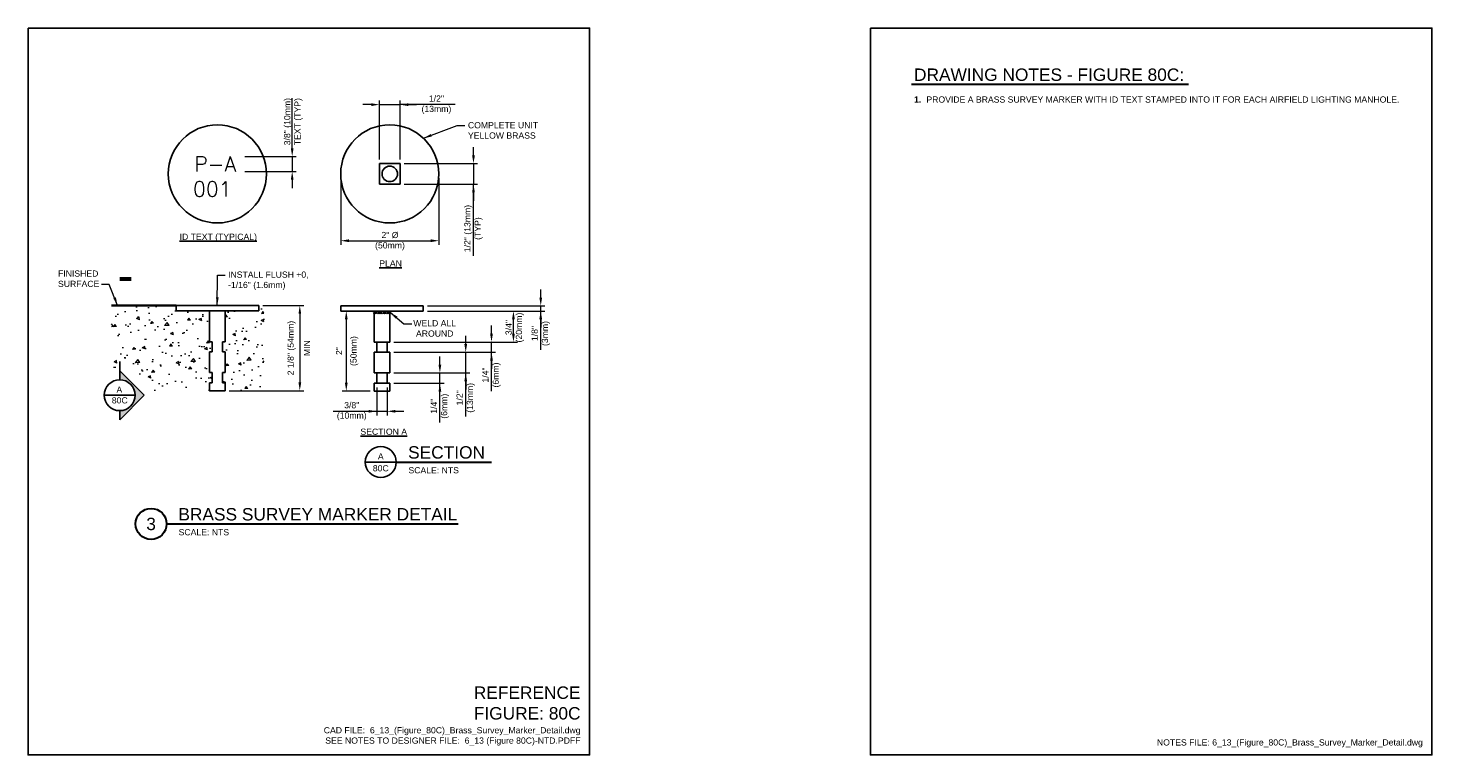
# Model space of a CAD drawing. Header units: inches. Extents: x 0 to 21.3, y 0 to 11.
import ezdxf
from ezdxf.enums import TextEntityAlignment as Align

# ---------------------------------------------------------------- set-up
doc = ezdxf.new("R2010")
doc.units = ezdxf.units.IN
doc.header["$LTSCALE"] = 0.5
doc.header["$MEASUREMENT"] = 0
doc.header["$PDSIZE"] = 2
doc.layers.get('0').update_dxf_attribs({"linetype": 'CONTINUOUS', "lineweight": 35})
doc.layers.get('DEFPOINTS').update_dxf_attribs({"linetype": 'CONTINUOUS', "lineweight": 35})
for name, color, linetype in [('G-ANNO-DIMS', 7, 'CONTINUOUS'), ('G-ANNO-SYMB', 6, 'CONTINUOUS'), ('G-ANNO-SYMB @ 1', 6, 'CONTINUOUS'), ('G-ANNO-TEXT', 7, 'CONTINUOUS'), ('G-ANNO-TEXT @ 1', 7, 'CONTINUOUS'), ('G-ANNO-TTLB', 7, 'CONTINUOUS')]:
    doc.layers.add(name, color=color, linetype=linetype)
for name, color, linetype, lineweight in [('G-ANNO-PATT', 8, 'CONTINUOUS', 18), ('G-ANNO-RDME', 5, 'CONTINUOUS', 18), ('S-SLAB-EDGE', 41, 'CONTINUOUS', 35), ('V-POWR-IDEN', 2, 'CONTINUOUS', 25)]:
    doc.layers.add(name, color=color, linetype=linetype, lineweight=lineweight)
doc.styles.add('00-E-TITLE-1_1', font='arial.ttf', dxfattribs={"height": 0.1875})
doc.styles.add('01-E-BLDG-1_1', font='arial.ttf', dxfattribs={"height": 0.09375})
doc.styles.add('ARIAL', font='arial.ttf')
doc.styles.add('ROMANS', font='ROMANS', dxfattribs={"height": 0.2})
doc.dimstyles.new('01-E-BLDG-1_1', dxfattribs={"dimtxt": 0.09375, "dimasz": 0.125, "dimexe": 0.0625, "dimexo": 0.0625, "dimgap": 0.0625, "dimtad": 1, "dimdec": 4, "dimzin": 3, "dimdsep": 46, "dimlunit": 4, "dimtxsty": '01-E-BLDG-1_1', "dimcen": 0.0625, "dimclrd": 1, "dimclre": 1, "dimclrt": 256, "dimazin": 0, "dimtfac": 1, "dimtdec": 4, "dimtmove": 1, "dimatfit": 3, "dimfxl": 1, "dimfrac": 2, "dimtolj": 1, "dimtzin": 3, "dimlwd": 0, "dimlwe": 0, "dimarcsym": 0})
pattern_1 = [(185, (0, 3.776), (-0.289254, 0.34472), [0.046875, -0.515625]), (130, (0, 3.776), (-0.271105, -0.393745), [0.0375, -0.4125]), (235.451, (-0.0241, 3.80473), (-0.56036, -0.049025), [0.039838, -0.438214]), (181.184, (-0.0884, 3.6876), (-0.39851, 0.54481), [0.07031, -0.77344]), (231.636, (-0.1216, 3.733), (-0.84357, -0.01744), [0.05976, -0.65732]), (126.184, (-0.0884, 3.6876), (-0.84357, -0.01744), [0.05625, -0.61875]), (156, (-0.1105, 3.7539), (-0.085864, 0.441732), [0.046875, -0.515625]), (101, (-0.1105, 3.7539), (-0.428005, -0.212943), [0.0375, -0.4125]), (206.451, (-0.11764, 3.7907), (-0.51387, 0.22879), [0.039838, -0.438214]), (172.5, (0, 3.776), (-0.1524936, -0.141746), [0, -0.4075, 0, -0.41875, 0, -0.414062]), (142.5, (0, 3.776), (-0.290568, -0.058046), [0, -0.23875, 0, -0.398125, 0, -0.157812]), (102.5, (0.09855, 3.67745), (-0.2259505, 0.2458864), [0, -0.15625, 0, -0.4875, 0, -0.646875]), (92.5, (0.14275, 3.63326), (-0.301975, 0.213494), [0, -0.203125, 0, -0.32375, 0, -0.459375])]

# ---------------------------------------------------------------- blocks, each defined once
blk = doc.blocks.new('*U5')
at = {"color": 0, "linetype": 'Continuous', "lineweight": 30}
blk.add_line((0.234, 0), (4.646, 0), dxfattribs=at)
blk.add_circle((0, 0), 0.234, dxfattribs=at)
at = {"color": 0, "style": 'ARIAL', "flags": 4}
blk.add_attdef('TITLE', text='', height=0.188, dxfattribs=at).set_placement((0.413, -0.004), align=Align.BOTTOM_LEFT)
blk.add_attdef('ID', text='', height=0.188, dxfattribs=at).set_placement((0, 0), align=Align.MIDDLE_CENTER)
blk.add_attdef('SCALE', text='', height=0.0703, dxfattribs=at).set_placement((0.417, -0.079), align=Align.TOP_LEFT)
blk = doc.blocks.new('*D6')
at = {"layer": 'DEFPOINTS', "color": 0, "lineweight": 0, "transparency": 16777216}
for p in [(3.221, 9.056), (3.221, 8.829), (3.998, 8.829)]:
    blk.add_point(p, dxfattribs=at)
at = {"layer": 'G-ANNO-DIMS', "color": 1, "lineweight": 0, "transparency": 16777216}
for p, q in [((3.998, 9.181), (3.998, 9.306)), ((3.283, 9.056), (4.06, 9.056)), ((3.998, 9.056), (3.998, 8.829)), ((3.283, 8.829), (4.06, 8.829)), ((3.998, 8.704), (3.998, 8.579))]:
    blk.add_line(p, q, dxfattribs=at)
for points in [[(3.977, 9.181), (4.019, 9.181), (3.998, 9.056)], [(3.977, 8.704), (4.019, 8.704), (3.998, 8.829)]]:
    blk.add_solid(points, dxfattribs=at)
at = {"layer": 'G-ANNO-DIMS', "transparency": 16777216, "insert": (4.015, 9.584), "char_height": 0.09375, "attachment_point": 5, "rotation": 90, "style": '01-E-BLDG-1_1'}
blk.add_mtext('\\A1;3/8" (10mm)\\PTEXT (TYP)', dxfattribs=at)
blk = doc.blocks.new('*D7')
at = {"layer": 'DEFPOINTS', "color": 0, "lineweight": 0, "transparency": 16777216}
for p in [(5.631, 8.949, -10703.221), (5.631, 8.637, -10703.221), (6.742, 8.637)]:
    blk.add_point(p, dxfattribs=at)
at = {"layer": 'G-ANNO-DIMS', "color": 1, "lineweight": 0, "transparency": 16777216}
for p, q in [((6.742, 9.074), (6.742, 9.199)), ((5.694, 8.949), (6.805, 8.949)), ((6.742, 8.949), (6.742, 8.637)), ((6.742, 8.949), (6.742, 8.637)), ((5.694, 8.637), (6.805, 8.637)), ((6.742, 7.555), (6.742, 8.637)), ((6.742, 8.512), (6.742, 8.387))]:
    blk.add_line(p, q, dxfattribs=at)
for points in [[(6.721, 9.074), (6.763, 9.074), (6.742, 8.949)], [(6.721, 8.512), (6.763, 8.512), (6.742, 8.637)]]:
    blk.add_solid(points, dxfattribs=at)
at = {"layer": 'G-ANNO-DIMS', "transparency": 16777216, "insert": (6.742, 7.966), "char_height": 0.09375, "attachment_point": 5, "rotation": 90, "style": '01-E-BLDG-1_1'}
blk.add_mtext('\\A1;1/2" (13mm)\\P(TYP)', dxfattribs=at)
blk = doc.blocks.new('*D8')
at = {"layer": 'DEFPOINTS', "color": 0, "lineweight": 0, "transparency": 16777216}
for p in [(5.631, 9.841), (5.319, 8.949, -10703.221), (5.631, 8.949, -10703.221)]:
    blk.add_point(p, dxfattribs=at)
at = {"layer": 'G-ANNO-DIMS', "color": 1, "lineweight": 0, "transparency": 16777216}
for p, q in [((5.194, 9.841), (5.069, 9.841)), ((5.319, 9.012), (5.319, 9.903)), ((5.319, 9.841), (5.631, 9.841)), ((5.319, 9.841), (5.631, 9.841)), ((5.631, 9.012), (5.631, 9.903)), ((6.463, 9.841), (5.631, 9.841)), ((5.756, 9.841), (5.881, 9.841))]:
    blk.add_line(p, q, dxfattribs=at)
for points in [[(5.194, 9.862), (5.194, 9.82), (5.319, 9.841)], [(5.756, 9.862), (5.756, 9.82), (5.631, 9.841)]]:
    blk.add_solid(points, dxfattribs=at)
at = {"layer": 'G-ANNO-DIMS', "transparency": 16777216, "insert": (6.181, 9.841), "char_height": 0.0938, "attachment_point": 5, "style": '01-E-BLDG-1_1'}
blk.add_mtext('\\A1;1/2"\\P(13mm)', dxfattribs=at)
blk = doc.blocks.new('*D9')
at = {"layer": 'DEFPOINTS', "color": 0, "lineweight": 0, "transparency": 16777216}
for p in [(4.732, 8.793, -10703.221), (6.218, 8.793, -10703.221), (6.218, 7.782)]:
    blk.add_point(p, dxfattribs=at)
at = {"layer": 'G-ANNO-DIMS', "color": 1, "lineweight": 0, "transparency": 16777216}
for p, q in [((4.732, 8.731), (4.732, 7.72)), ((6.218, 8.731), (6.218, 7.72)), ((4.857, 7.782), (6.093, 7.782))]:
    blk.add_line(p, q, dxfattribs=at)
for points in [[(4.857, 7.803), (4.857, 7.761), (4.732, 7.782)], [(6.093, 7.803), (6.093, 7.761), (6.218, 7.782)]]:
    blk.add_solid(points, dxfattribs=at)
at = {"layer": 'G-ANNO-DIMS', "transparency": 16777216, "insert": (5.478, 7.776), "char_height": 0.0938, "attachment_point": 5, "style": '01-E-BLDG-1_1'}
blk.add_mtext('\\A1;2" %%C\\P(50mm)', dxfattribs=at)
blk = doc.blocks.new('*U4')
blk.add_lwpolyline([(0, 4.5, 1.5, 1.5, 0), (0, 0, 0, 0, 0), (7.82, 0, 0, 0, 0)], format="xyseb")
blk = doc.blocks.new('*D10')
at = {"layer": 'DEFPOINTS', "color": 0, "lineweight": 0, "transparency": 16777216}
for p in [(3.491, 6.801, -10703.221), (2.983, 5.512, -10703.221), (4.113, 5.512)]:
    blk.add_point(p, dxfattribs=at)
at = {"layer": 'G-ANNO-DIMS', "color": 1, "lineweight": 0, "transparency": 16777216}
for p, q in [((3.553, 6.801), (4.176, 6.801)), ((4.113, 6.676), (4.113, 5.637)), ((3.045, 5.512), (4.176, 5.512))]:
    blk.add_line(p, q, dxfattribs=at)
for points in [[(4.093, 6.676), (4.134, 6.676), (4.113, 6.801)], [(4.093, 5.637), (4.134, 5.637), (4.113, 5.512)]]:
    blk.add_solid(points, dxfattribs=at)
at = {"layer": 'G-ANNO-DIMS', "transparency": 16777216, "attachment_point": 5, "rotation": 90, "style": '01-E-BLDG-1_1'}
for s, insert, char_height in [('\\A1;2 1/8" (54mm)', (3.989, 6.157), 0.09375), ('\\A1;MIN', (4.223, 6.157), 0.0938)]:
    blk.add_mtext(s, dxfattribs=dict(at, insert=insert, char_height=char_height))
blk = doc.blocks.new('*D11')
at = {"layer": 'DEFPOINTS', "color": 0, "lineweight": 0, "transparency": 16777216}
for p in [(4.733, 6.718, -10703.221), (4.817, 5.507), (5.24, 5.507, -10703.221)]:
    blk.add_point(p, dxfattribs=at)
at = {"layer": 'G-ANNO-DIMS', "color": 1, "lineweight": 0, "transparency": 16777216}
for p, q in [((4.817, 6.593), (4.817, 5.632)), ((5.178, 5.507), (4.754, 5.507))]:
    blk.add_line(p, q, dxfattribs=at)
for points in [[(4.796, 6.593), (4.837, 6.593), (4.817, 6.718)], [(4.796, 5.632), (4.837, 5.632), (4.817, 5.507)]]:
    blk.add_solid(points, dxfattribs=at)
at = {"layer": 'G-ANNO-DIMS', "transparency": 16777216, "char_height": 0.0938, "attachment_point": 5, "rotation": 90, "style": '01-E-BLDG-1_1'}
for s, insert in [('\\A1;2"', (4.707, 6.112)), ('\\A1;(50mm)', (4.94, 6.112))]:
    blk.add_mtext(s, dxfattribs=dict(at, insert=insert))
blk = doc.blocks.new('*D12')
at = {"layer": 'DEFPOINTS', "color": 0, "lineweight": 0, "transparency": 16777216}
for p in [(5.983, 6.718, -10703.221), (7.347, 6.718), (5.475, 6.249, -10703.221)]:
    blk.add_point(p, dxfattribs=at)
at = {"layer": 'G-ANNO-DIMS', "color": 1, "lineweight": 0, "transparency": 16777216}
for p, q in [((6.045, 6.718), (7.409, 6.718)), ((7.347, 6.374), (7.347, 6.593)), ((5.537, 6.249), (7.409, 6.249))]:
    blk.add_line(p, q, dxfattribs=at)
for points in [[(7.326, 6.593), (7.368, 6.593), (7.347, 6.718)], [(7.326, 6.374), (7.368, 6.374), (7.347, 6.249)]]:
    blk.add_solid(points, dxfattribs=at)
at = {"layer": 'G-ANNO-DIMS', "transparency": 16777216, "insert": (7.366, 6.468), "char_height": 0.0938, "attachment_point": 5, "rotation": 90, "style": '01-E-BLDG-1_1'}
blk.add_mtext('\\A1;3/4"\\P(20mm)', dxfattribs=at)
blk = doc.blocks.new('DTLIND-flat-1')
at = {"linetype": 'Continuous'}
blk.add_line((-0.234, 0), (0.234, 0), dxfattribs=at)
blk.add_circle((0, 0), 0.234, dxfattribs=at)
at = {"linetype": 'Continuous', "style": 'ARIAL'}
for tag, p in [('DET_NUM', (0, 0.086)), ('DWG_NUM', (0, -0.094))]:
    blk.add_attdef(tag, text='', height=0.0938, dxfattribs=at).set_placement(p, align=Align.MIDDLE_CENTER)
blk = doc.blocks.new('*U19')
at = {"linetype": 'Continuous'}
blk.add_hatch(color=256, dxfattribs=at).paths.add_polyline_path([(0.356, 0), (0.011, 0.345), (0.011, 0.245, -0.956069), (0.011, -0.245), (0.011, -0.345)])
for p, q in [((0.371, 0), (0, 0.371)), ((0, -0.371), (0.371, 0))]:
    blk.add_line(p, q, dxfattribs=at)
at = {"color": 0, "linetype": 'Continuous'}
for p, q in [((0, 0.371), (0, 0.234)), ((0, -0.234), (0, -0.371))]:
    blk.add_line(p, q, dxfattribs=at)
blk.add_line((-0.234, 0), (0.234, 0))
at = {"linetype": 'Continuous'}
blk.add_circle((0, 0), 0.234, dxfattribs=at)
at = {"color": 7, "linetype": 'Continuous', "lineweight": 0, "style": 'ARIAL'}
for tag, p in [('SEC_NUM', (-0.005, 0.084)), ('DWG_NUM', (0.001, -0.078))]:
    blk.add_attdef(tag, text='', height=0.0938, dxfattribs=at).set_placement(p, align=Align.MIDDLE_CENTER)

msp = doc.modelspace()

# ---------------------------------------------------------------- hatches: boundary and pattern name
at = {"layer": 'G-ANNO-PATT'}
h = msp.add_hatch(dxfattribs=at)
h.set_pattern_fill('AR-CONC', color=256, scale=0.0625, angle=135, style=0)
h.set_pattern_definition(pattern_1)
h.paths.add_polyline_path([(2.16251, 6.80105), (1.26407, 6.80105), (1.26407, 5.85296), (1.45659, 5.83289), (1.82216, 5.51199), (2.16251, 5.51199)])
h = msp.add_hatch(dxfattribs=at)
h.set_pattern_fill('AR-CONC', color=256, scale=0.0625, angle=135, style=0)
h.set_pattern_definition(pattern_1)
h.paths.add_polyline_path([(2.98282, 6.25418), (2.94376, 6.25418), (2.94376, 6.09793), (2.98282, 6.09793), (2.98282, 5.78543), (2.94376, 5.78543), (2.94376, 5.62918), (2.98282, 5.62918), (2.98282, 5.51199), (3.56876, 5.51199), (3.56876, 6.80105), (3.49063, 6.80105), (3.49063, 6.72293), (2.98282, 6.72293)])
h.paths.add_polyline_path([(2.4314, 6.16012), (2.4314, 5.51199), (2.74845, 5.51199), (2.74845, 5.62918), (2.78751, 5.62918), (2.78751, 5.78543), (2.74845, 5.78543), (2.74845, 6.09793), (2.78751, 6.09793), (2.78751, 6.25418), (2.74845, 6.25418), (2.74845, 6.72293), (2.4314, 6.72293)])
h.paths.add_polyline_path([(2.4314, 6.72293), (2.24063, 6.72293), (2.24063, 6.80105), (2.16251, 6.80105), (2.16251, 5.51199), (2.4314, 5.51199), (2.4314, 6.16012)])

# ---------------------------------------------------------------- linework, layer by layer
at = {"layer": 'G-ANNO-DIMS', "color": 1, "lineweight": 0}
for p, q in [((3.99775, 9.30591), (3.99775, 9.94039)), ((7.76024, 6.92096), (7.76024, 7.04596)), ((6.04509, 6.79596), (7.82274, 6.79596)), ((6.04509, 6.71783), (7.82274, 6.71783)), ((7.76024, 6.71783), (7.76024, 6.79596)), ((7.76024, 6.71783), (7.76024, 6.79596)), ((7.76024, 6.13206), (7.76024, 6.71783)), ((7.76024, 6.59283), (7.76024, 6.46783)), ((7.01487, 6.37408), (7.01487, 6.49908)), ((5.53728, 6.24908), (7.07737, 6.24908)), ((6.62434, 6.21783), (6.62434, 6.34283)), ((7.01487, 6.09283), (7.01487, 6.24908)), ((7.01487, 6.09283), (7.01487, 6.24908)), ((5.53728, 6.09283), (6.68684, 6.09283)), ((5.53728, 6.09283), (7.07737, 6.09283)), ((6.23381, 5.90533), (6.23381, 6.03033)), ((6.62434, 5.78033), (6.62434, 6.09283)), ((6.62434, 5.78033), (6.62434, 6.09283)), ((7.01487, 5.50419), (7.01487, 6.09283)), ((7.01487, 5.96783), (7.01487, 5.84283)), ((5.53728, 5.78033), (6.29631, 5.78033)), ((5.53728, 5.78033), (6.68684, 5.78033)), ((6.23381, 5.62408), (6.23381, 5.78033)), ((6.23381, 5.62408), (6.23381, 5.78033)), ((6.62434, 5.12223), (6.62434, 5.78033)), ((5.27946, 5.56158), (5.27946, 5.13801)), ((5.43571, 5.56158), (5.43571, 5.13801)), ((5.53728, 5.62408), (6.29631, 5.62408)), ((6.23381, 5.03199), (6.23381, 5.62408)), ((6.23381, 5.49908), (6.23381, 5.53027)), ((6.62434, 5.65533), (6.62434, 5.53033)), ((4.61755, 5.20051), (5.27946, 5.20051)), ((5.15446, 5.20051), (5.18112, 5.20051)), ((5.27946, 5.20051), (5.43571, 5.20051)), ((5.27946, 5.20051), (5.43571, 5.20051)), ((5.56071, 5.20051), (5.68571, 5.20051))]:
    msp.add_line(p, q, dxfattribs=at)
for points in [[(7.73941, 6.92096), (7.78107, 6.92096), (7.76024, 6.79596)], [(7.73941, 6.59283), (7.78107, 6.59283), (7.76024, 6.71783)], [(6.60351, 6.21783), (6.64518, 6.21783), (6.62434, 6.09283)], [(6.99404, 6.37408), (7.03571, 6.37408), (7.01487, 6.24908)], [(6.99404, 5.96783), (7.03571, 5.96783), (7.01487, 6.09283)], [(6.21298, 5.90533), (6.25465, 5.90533), (6.23381, 5.78033)], [(6.60351, 5.65533), (6.64518, 5.65533), (6.62434, 5.78033)], [(6.21298, 5.49908), (6.25465, 5.49908), (6.23381, 5.62408)], [(5.15446, 5.22134), (5.15446, 5.17968), (5.27946, 5.20051)], [(5.56071, 5.22134), (5.56071, 5.17968), (5.43571, 5.20051)]]:
    msp.add_solid(points, dxfattribs=at)
at = {"layer": 'G-ANNO-SYMB'}
msp.add_line((1.38669, 5.95269, -10703.221), (1.38669, 5.81521, -10703.221), dxfattribs=at)
at = {"layer": 'G-ANNO-TEXT', "linetype": 'Continuous', "lineweight": 30}
for p, q in [((13.3713, 10.14903), (17.5637, 10.14903)), ((5.5734, 4.43269), (7.01254, 4.43269))]:
    msp.add_line(p, q, dxfattribs=at)
at = {"layer": 'G-ANNO-TTLB'}
for points in [[(0, 11), (8.5, 11), (8.5, 0), (0, 0)], [(12.75, 11), (21.25, 11), (21.25, 0), (12.75, 0)]]:
    msp.add_lwpolyline(points, close=True, dxfattribs=at)
at = {"layer": 'S-SLAB-EDGE'}
msp.add_line((2.24063, 6.80105, -10703.221), (1.26407, 6.80105, -10703.221), dxfattribs=at)
at = {"layer": 'V-POWR-IDEN'}
for p, q in [((5.31853, 8.94949, -10703.221), (5.63103, 8.94949, -10703.221)), ((5.31853, 8.63699, -10703.221), (5.31853, 8.94949, -10703.221)), ((5.63103, 8.94949, -10703.221), (5.63103, 8.63699, -10703.221)), ((5.63103, 8.63699, -10703.221), (5.31853, 8.63699, -10703.221)), ((2.24063, 6.80105, -10703.221), (3.49063, 6.80105, -10703.221)), ((2.24063, 6.80105, -10703.221), (2.24063, 6.72293, -10703.221)), ((3.49063, 6.80105, -10703.221), (3.49063, 6.72293, -10703.221)), ((2.24063, 6.72293, -10703.221), (2.74845, 6.72293, -10703.221)), ((2.74845, 6.72293, -10703.221), (2.74845, 6.25418, -10703.221)), ((2.74845, 6.72293, -10703.221), (2.98282, 6.72293, -10703.221)), ((2.98282, 6.72293, -10703.221), (3.49063, 6.72293, -10703.221)), ((2.98282, 6.72293, -10703.221), (2.98282, 6.25418, -10703.221)), ((4.73259, 6.79596, -10703.221), (5.98259, 6.79596, -10703.221)), ((4.73259, 6.71783, -10703.221), (4.73259, 6.79596, -10703.221)), ((5.98259, 6.71783, -10703.221), (4.73259, 6.71783, -10703.221)), ((5.2404, 6.71783, -10703.221), (5.2404, 6.24908, -10703.221)), ((5.47478, 6.71783, -10703.221), (5.47478, 6.24908, -10703.221)), ((5.98259, 6.79596, -10703.221), (5.98259, 6.71783, -10703.221)), ((2.74845, 6.25418, -10703.221), (2.78751, 6.25418, -10703.221)), ((2.78751, 6.25418, -10703.221), (2.78751, 6.09793, -10703.221)), ((2.98282, 6.25418, -10703.221), (2.94376, 6.25418, -10703.221)), ((2.94376, 6.25418, -10703.221), (2.94376, 6.09793, -10703.221)), ((5.2404, 6.24908, -10703.221), (5.47478, 6.24908, -10703.221)), ((5.27946, 6.24908, -10703.221), (5.27946, 6.09283, -10703.221)), ((5.43571, 6.24908, -10703.221), (5.43571, 6.09283, -10703.221)), ((2.74845, 6.09793, -10703.221), (2.74845, 5.78543, -10703.221)), ((2.74845, 6.09793, -10703.221), (2.78751, 6.09793, -10703.221)), ((2.98282, 6.09793, -10703.221), (2.94376, 6.09793, -10703.221)), ((2.98282, 6.09793, -10703.221), (2.98282, 5.78543, -10703.221)), ((5.2404, 6.09283, -10703.221), (5.2404, 5.78033, -10703.221)), ((5.47478, 6.09283, -10703.221), (5.2404, 6.09283, -10703.221)), ((5.47478, 6.09283, -10703.221), (5.47478, 5.78033, -10703.221)), ((2.74845, 5.78543, -10703.221), (2.78751, 5.78543, -10703.221)), ((2.78751, 5.78543, -10703.221), (2.78751, 5.62918, -10703.221)), ((2.94376, 5.78543, -10703.221), (2.94376, 5.62918, -10703.221)), ((2.98282, 5.78543, -10703.221), (2.94376, 5.78543, -10703.221)), ((5.2404, 5.78033, -10703.221), (5.47478, 5.78033, -10703.221)), ((5.27946, 5.78033, -10703.221), (5.27946, 5.62408, -10703.221)), ((5.43571, 5.78033, -10703.221), (5.43571, 5.62408, -10703.221)), ((2.74845, 5.51199, -10703.221), (2.74845, 5.62918, -10703.221)), ((2.74845, 5.62918, -10703.221), (2.78751, 5.62918, -10703.221)), ((2.98282, 5.62918, -10703.221), (2.94376, 5.62918, -10703.221)), ((2.98282, 5.62918, -10703.221), (2.98282, 5.51199, -10703.221)), ((5.2404, 5.62408, -10703.221), (5.2404, 5.5069, -10703.221)), ((5.47478, 5.62408, -10703.221), (5.2404, 5.62408, -10703.221)), ((5.47478, 5.5069, -10703.221), (5.47478, 5.62408, -10703.221)), ((2.74845, 5.51199, -10703.221), (2.98282, 5.51199, -10703.221)), ((5.2404, 5.5069, -10703.221), (5.47478, 5.5069, -10703.221))]:
    msp.add_line(p, q, dxfattribs=at)
for centre, radius in [((2.8657, 8.79324, -10703.221), 0.74289), ((5.47478, 8.79324, -10703.221), 0.74289), ((5.47478, 8.79324, -10703.221), 0.11719)]:
    msp.add_circle(centre, radius, dxfattribs=at)
for centre, start, end in [((5.21436, 6.68838, -10703.221), 341.941467, 71.146118), ((5.21436, 6.70804, -10703.221), 288.853882, 18.058531), ((5.27176, 6.68838, -10703.221), 108.853882, 198.058533), ((5.27176, 6.70804, -10703.221), 161.941467, 251.146118), ((5.24544, 6.68838, -10703.221), 341.941467, 71.146118), ((5.24544, 6.70804, -10703.221), 288.853882, 18.058531), ((5.30284, 6.68838, -10703.221), 108.853882, 198.058533), ((5.30284, 6.70804, -10703.221), 161.941467, 251.146118), ((5.28272, 6.68838, -10703.221), 341.941467, 71.146118), ((5.28272, 6.70804, -10703.221), 288.853882, 18.058531), ((5.34012, 6.68838, -10703.221), 108.853882, 198.058533), ((5.34012, 6.70804, -10703.221), 161.941467, 251.146118), ((5.3138, 6.68838, -10703.221), 341.941467, 71.146118), ((5.3138, 6.70804, -10703.221), 288.853882, 18.058531), ((5.3712, 6.68838, -10703.221), 108.853882, 198.058533), ((5.3712, 6.70804, -10703.221), 161.941467, 251.146118), ((5.35197, 6.68838, -10703.221), 341.941467, 71.146118), ((5.35197, 6.70804, -10703.221), 288.853882, 18.058531), ((5.40937, 6.68838, -10703.221), 108.853882, 198.058533), ((5.40937, 6.70804, -10703.221), 161.941467, 251.146118), ((5.38304, 6.68838, -10703.221), 341.941467, 71.146118), ((5.38304, 6.70804, -10703.221), 288.853882, 18.058531), ((5.44044, 6.68838, -10703.221), 108.853882, 198.058533), ((5.44044, 6.70804, -10703.221), 161.941467, 251.146118), ((5.42033, 6.68838, -10703.221), 341.941467, 71.146118), ((5.42033, 6.70804, -10703.221), 288.853882, 18.058531), ((5.47773, 6.68838, -10703.221), 108.853882, 198.058533), ((5.47773, 6.70804, -10703.221), 161.941467, 251.146118), ((5.4514, 6.68838, -10703.221), 341.941467, 71.146118), ((5.4514, 6.70804, -10703.221), 288.853882, 18.058531), ((5.5088, 6.68838, -10703.221), 108.853882, 198.058533), ((5.5088, 6.70804, -10703.221), 161.941467, 251.146118)]:
    msp.add_arc(centre, 0.03112, start, end, dxfattribs=at)
msp.add_solid([(5.49977, 6.67729, -10703.221), (5.49875, 6.67859, -10703.221), (5.50014, 6.67769, -10703.221)], dxfattribs=at)

# ---------------------------------------------------------------- block references
at = {"layer": 'G-ANNO-SYMB', "xscale": 0.03937007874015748, "yscale": 0.03937007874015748, "zscale": 0.03937007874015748, "rotation": 270}
msp.add_blockref('*U4', (1.38669, 7.20093, -10703.221), dxfattribs=at)
at = {"layer": 'G-ANNO-SYMB'}
ref = msp.add_blockref('DTLIND-flat-1', (5.33899, 4.43269), dxfattribs=at)
ref.add_attrib('DET_NUM', 'A', dxfattribs={"height": 0.09375, "style": 'ARIAL'}).set_placement((5.33899, 4.51847), align=Align.MIDDLE_CENTER)
ref.add_attrib('DWG_NUM', '80C', dxfattribs={"height": 0.09375, "style": 'ARIAL'}).set_placement((5.33899, 4.33828), align=Align.MIDDLE_CENTER)
at = {"layer": 'G-ANNO-SYMB @ 1'}
msp.add_blockref('*U19', (1.38669, 5.44415, -10703.221), dxfattribs=at).add_auto_attribs({'SEC_NUM': 'A', 'DWG_NUM': '80C'})
at = {"layer": 'G-ANNO-TEXT @ 1'}
ref = msp.add_blockref('*U5', (1.86205, 3.49632), dxfattribs=at)
ref.add_attrib('SCALE', 'SCALE: NTS', dxfattribs={"layer": '0', "color": 0, "height": 0.09375, "style": '01-E-BLDG-1_1'}).set_placement((2.27871, 3.41734), align=Align.TOP_LEFT)
ref.add_attrib('TITLE', 'BRASS SURVEY MARKER DETAIL', dxfattribs={"layer": '0', "color": 0, "height": 0.1875, "style": 'ARIAL'}).set_placement((2.27544, 3.49199), align=Align.BOTTOM_LEFT)
ref.add_attrib('ID', '3', dxfattribs={"layer": '0', "color": 0, "height": 0.1875, "style": 'ARIAL'}).set_placement((1.86205, 3.49632), align=Align.MIDDLE_CENTER)

# ---------------------------------------------------------------- texts
at = {"layer": 'G-ANNO-DIMS', "char_height": 0.09375, "attachment_point": 5, "rotation": 90, "style": '01-E-BLDG-1_1'}
for s, insert in [('\\A1;1/8"\\P(3mm)', (7.76024, 6.37736)), ('\\A1;1/4"\\P(6mm)', (7.01487, 5.74949)), ('\\A1;1/2"\\P(13mm)', (6.62434, 5.40395)), ('\\A1;1/4"\\P(6mm)', (6.23381, 5.27729))]:
    msp.add_mtext(s, dxfattribs=dict(at, insert=insert))
at = {"layer": 'G-ANNO-DIMS', "insert": (4.89927, 5.20051), "char_height": 0.09375, "attachment_point": 5, "style": '01-E-BLDG-1_1'}
msp.add_mtext('\\A1;3/8"\\P(10mm)', dxfattribs=at)
at = {"layer": 'G-ANNO-RDME', "attachment_point": 9, "rotation": 0}
for s, insert, char_height, width, style in [('REFERENCE FIGURE: 80C', (8.36242, 0.53328), 0.1875, 1.660137, '00-E-TITLE-1_1'), ('CAD FILE:  6_13_(Figure_80C)_Brass_Survey_Marker_Detail.dwg\\PSEE NOTES TO DESIGNER FILE:  6_13 (Figure 80C)-NTD.PDFF', (8.36242, 0.14195), 0.09375, 5.8264845, '01-E-BLDG-1_1')]:
    msp.add_mtext(s, dxfattribs=dict(at, insert=insert, char_height=char_height, width=width, style=style))
at = {"layer": 'G-ANNO-RDME', "insert": (21.11242, 0.11416), "char_height": 0.09375, "width": 7.0264495, "attachment_point": 9, "style": '01-E-BLDG-1_1'}
msp.add_mtext('NOTES FILE: 6_13_(Figure_80C)_Brass_Survey_Marker_Detail.dwg', dxfattribs=at)
at = {"layer": 'G-ANNO-TEXT'}
for s, style, p in [('DRAWING NOTES - FIGURE 80C:', '00-E-TITLE-1_1', (13.41045, 10.1447)), ('SECTION', 'ARIAL', (5.75241, 4.42836))]:
    msp.add_text(s, height=0.1875, dxfattribs=dict(at, style=style)).set_placement(p, align=Align.BOTTOM_LEFT)
at = {"layer": 'G-ANNO-TEXT', "style": '01-E-BLDG-1_1'}
msp.add_text('SCALE: NTS', height=0.09375, rotation=0, dxfattribs=at).set_placement((5.75764, 4.35478), align=Align.TOP_LEFT)
at = {"layer": 'G-ANNO-TEXT', "insert": (13.41045, 9.96565), "char_height": 0.09375, "width": 7.4237884, "attachment_point": 1, "style": '01-E-BLDG-1_1'}
msp.add_mtext('\\pi-0.1875,l0.1875,t0.1875,1.6875,3.375;{\\fArial|b1|i0|c0|p34;1.^I}PROVIDE A BRASS SURVEY MARKER WITH ID TEXT STAMPED INTO IT FOR EACH AIRFIELD LIGHTING MANHOLE.{\\H2.0177x; }', dxfattribs=at)
at = {"layer": 'G-ANNO-TEXT', "char_height": 0.09375, "attachment_point": 1, "rotation": 0, "style": '01-E-BLDG-1_1'}
for s, insert, width in [('\\A1;COMPLETE UNIT\\PYELLOW BRASS', (6.65818, 9.57709), 1.8274079), ('\\A1;FINISHED\\PSURFACE', (0.45303, 7.33189), 1.8274079), ('INSTALL FLUSH +0, -1/16" (1.6mm) ', (3.02705, 7.31596), 1.3005757), ('\\pi0.031986;WELD ALL \\P\\pi0.072466;AROUND', (5.7992, 6.58013), 0.7055129)]:
    msp.add_mtext(s, dxfattribs=dict(at, insert=insert, width=width))
at = {"layer": 'G-ANNO-TEXT', "char_height": 0.09375, "attachment_point": 1, "rotation": 360, "style": '01-E-BLDG-1_1'}
for s, insert in [('\\A1;{\\LID TEXT (TYPICAL)}', (2.29368, 7.8882)), ('\\A1;{\\LPLAN}', (5.31635, 7.48503)), ('\\A1;{\\LSECTION A}', (5.03076, 4.93876))]:
    msp.add_mtext(s, dxfattribs=dict(at, insert=insert))
at = {"layer": 'V-POWR-IDEN', "linetype": 'Continuous', "insert": (2.34129, 9.05591, -10703.221), "char_height": 0.2272727, "width": 0.9958051, "attachment_point": 1, "style": 'ROMANS'}
msp.add_mtext('\\pi0.17323;P-A\\P\\pi0; 001', dxfattribs=at)

# ---------------------------------------------------------------- dimensions: what is measured, and where the dimension line sits
at = {"layer": 'G-ANNO-DIMS'}
for base, p1, p2, text, picture, middle in [((3.99775, 8.82855), (3.22094, 9.05591), (3.22094, 8.82855), '3/8" (10mm)\\XTEXT (TYP)', '*D6', (4.01516, 9.58447)), ((6.74225, 8.63699), (5.63103, 8.94949, -10703.221), (5.63103, 8.63699, -10703.221), '1/2" (13mm)\\X(TYP)', '*D7', (6.74225, 7.96609)), ((7.34673, 6.71783), (5.47478, 6.24908, -10703.221), (5.98259, 6.71783, -10703.221), '3/4"\\X(20mm)', '*D12', (7.36615, 6.4683))]:
    dim = msp.add_linear_dim(base=base, p1=p1, p2=p2, angle=90, text=text, dimstyle='01-E-BLDG-1_1', dxfattribs=at)
    dim.commit()
    dim.dimension.update_dxf_attribs({"geometry": picture, "text_midpoint": middle, "dimtype": 160})
for base, p1, p2, text, picture, middle in [((5.63103, 9.84069), (5.31853, 8.94949, -10703.221), (5.63103, 8.94949, -10703.221), '1/2"\\X(13mm)', '*D8', (6.18121, 9.84069)), ((6.21767, 7.78229), (4.73189, 8.79324, -10703.221), (6.21767, 8.79324, -10703.221), '2" %%C\\P(50mm)', '*D9', (5.47761, 7.57185))]:
    dim = msp.add_linear_dim(base=base, p1=p1, p2=p2, text=text, dimstyle='01-E-BLDG-1_1', dxfattribs=at)
    dim.commit()
    dim.dimension.update_dxf_attribs({"geometry": picture, "text_midpoint": middle, "dimtype": 160})
dim = msp.add_linear_dim(base=(4.11345, 5.51199), p1=(3.49063, 6.80105, -10703.221), p2=(2.98282, 5.51199, -10703.221), angle=90, text='2 1/8" (54mm)\\XMIN', dimstyle='01-E-BLDG-1_1', dxfattribs=at)
dim.commit()
dim.dimension.update_dxf_attribs({"geometry": '*D10', "text_midpoint": (4.11345, 6.15652)})
dim = msp.add_linear_dim(base=(4.81654, 5.5069), p1=(4.73259, 6.71783, -10703.221), p2=(5.2404, 5.5069, -10703.221), angle=90, text='2"\\X(50mm)', dimstyle='01-E-BLDG-1_1', override={"dimse1": 1}, dxfattribs=at)
dim.commit()
dim.dimension.update_dxf_attribs({"geometry": '*D11', "text_midpoint": (4.81654, 6.11237)})

# ---------------------------------------------------------------- leaders
at = {"layer": 'G-ANNO-TEXT'}
for points in [[(5.9848, 9.33339, -10703.221), (6.49278, 9.52324, -10703.221), (6.61213, 9.52324, -10703.221)], [(2.8639, 6.80105), (2.86514, 7.2609), (2.98448, 7.2609)], [(1.35509, 6.80105), (1.22975, 7.12107), (1.11041, 7.12107)], [(5.48093, 6.69821), (5.6871, 6.52476), (5.80644, 6.52476)]]:
    msp.add_leader(points, dimstyle='01-E-BLDG-1_1', dxfattribs=at)

doc.saveas('drawing.dxf')
